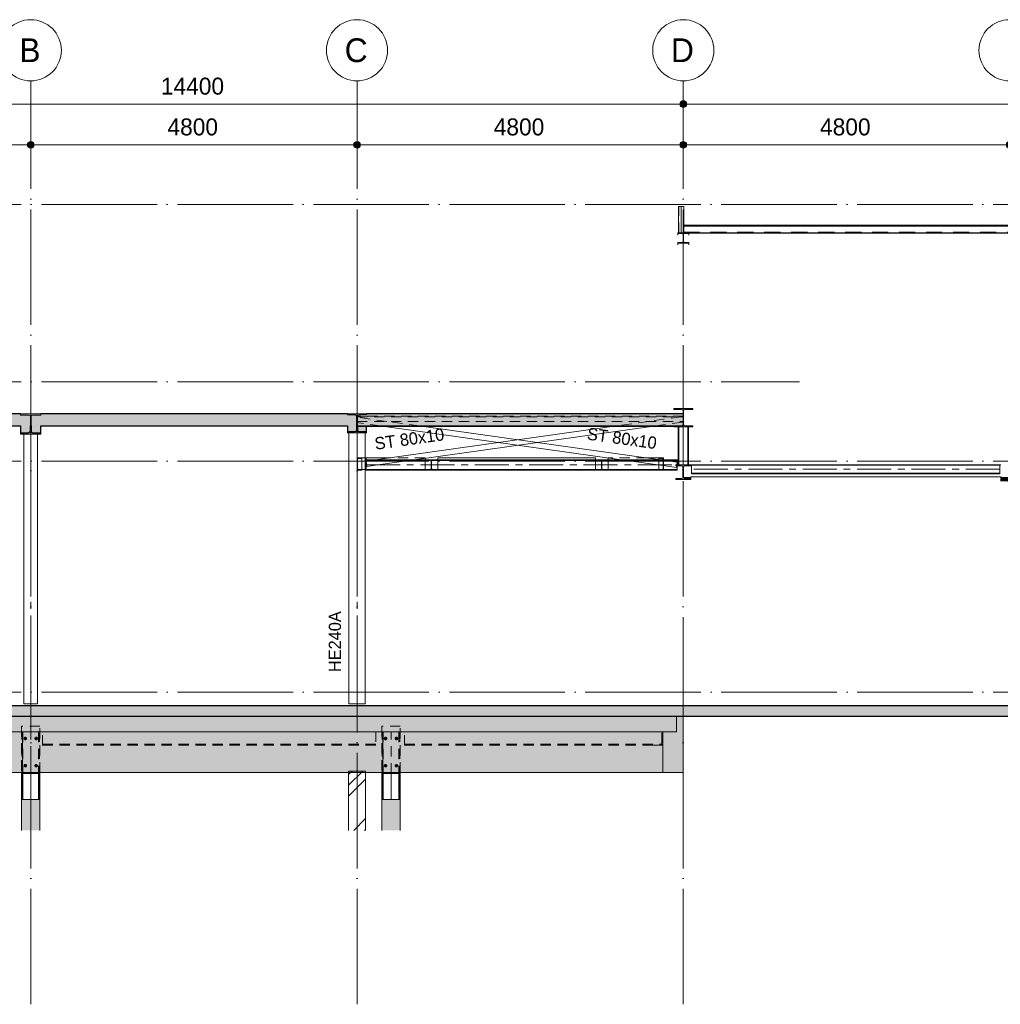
# Model space of a CAD drawing. Header units: millimetres. Extents: x -1359 to 538036, y -4592 to 9900.
# Tile 16 of 43: x 188826 to 203252, y -4592 to 9900. Entities that reach past the tile are written whole.
import ezdxf

# ---------------------------------------------------------------- set-up
doc = ezdxf.new("R2010")
doc.units = ezdxf.units.MM
for name, pattern in [('Overhead', [396.875, 238.125, -158.75]), ('WSP_hartlijn', [800, 500, -100, 100, -100]), ('WSP_hhidden', [250, 150, -100]), ('WSP_stramienlijn', [2000, 1700, -150, 0, -150])]:
    doc.linetypes.add(name, pattern=pattern)
for name, color, linetype, lineweight in [('00_algemeen - 0_18mm', 1, 'Continuous', 13), ('00_algemeen - hartlijn', 7, 'WSP_hartlijn', 13), ('00_algemeen - hhidden - 0_13mm', 7, 'WSP_hhidden', 13), ('00_algemeen - overhead', 7, 'Overhead', 13), ('00_maatvoering', 8, 'Continuous', 13), ('00_maatvoering-100', 8, 'Continuous', 13), ('07_stramien', 4, 'Continuous', 13), ('07_stramien - levels', 7, 'Continuous', 13), ('16_funderingsconstructies', 2, 'Continuous', 18), ('17_paalfunderingen - beton', 2, 'Continuous', 18), ('17_paalfunderingen - prefab', 2, 'Continuous', 18), ('23_vloeren', 2, 'Continuous', 18), ('23_vloeren - hatch', 1, 'Continuous', 18), ('23_vloeren -cut-', 3, 'Continuous', 25), ('28_hoofddraagconstructies - kolommen en liggers', 1, 'Continuous', 13), ('28_hoofddraagconstructies - kolommen en liggers - hout', 1, 'Continuous', 13), ('28_hoofddraagconstructies - kolommen en liggers - staal', 1, 'Continuous', 13), ('28_hoofddraagconstructies - kolommen en liggers - staal -cut-', 2, 'Continuous', 13), ('28_hoofddraagconstructies - tags', 7, 'Continuous', 18)]:
    doc.layers.add(name, color=color, linetype=linetype, lineweight=lineweight)
doc.layers.add('16_funderingsconstructies - voeten en balken', color=2, linetype='Continuous')
doc.styles.add('Revittext', font='txt', dxfattribs={"height": 250})
doc.styles.add('Revittext_1', font='txt', dxfattribs={"height": 180})
doc.styles.add('Revittext_2', font='txt', dxfattribs={"height": 350})
doc.dimstyles.new('WSP_25_-_transparant', dxfattribs={"dimscale": 304.8, "dimtxt": 252.223969, "dimasz": 1.312336, "dimexe": 0.656168, "dimexo": 0.0625, "dimgap": 0.213255, "dimtad": 1, "dimdec": 0, "dimzin": 0, "dimdsep": 46, "dimtxsty": 'Revittext', "dimblk1": 'DOTSMALL', "dimblk2": 'DOTSMALL', "dimsah": 1, "dimcen": 0.09, "dimdle": 0.656168, "dimazin": 0, "dimtfac": 1, "dimtdec": 4, "dimtix": 1, "dimtmove": 0, "dimatfit": 3, "dimfxl": 0.656168, "dimfxlon": 1, "dimtvp": 1, "dimtolj": 1, "dimtzin": 0, "dimarcsym": 2})

# ---------------------------------------------------------------- blocks, each defined once
blk = doc.blocks.new('28_WSP_SC_staal - HE v21-0 - HE240A - S235-1336495-as 1_')
at = {"layer": '00_algemeen - hartlijn'}
blk.add_line((14600, -170), (14600, 3820), dxfattribs=at)
blk = doc.blocks.new('28_WSP_SC_staal - HE v21-0 - HE200A - S235-1336497-as 1_')
at = {"layer": '00_algemeen - hartlijn'}
blk.add_line((9800, -170), (9800, 3800), dxfattribs=at)
blk = doc.blocks.new('28_WSP_SC_staal - HE v21-0 - HE160A - S235-1337792-as 1_')
at = {"layer": '00_algemeen - hartlijn'}
blk.add_line((19400, 3350), (19400, 3907), dxfattribs=at)
blk = doc.blocks.new('28_WSP_SF_staal - HE v21-0 - HE140A-1331805-as 1_')
at = {"layer": '00_algemeen - hartlijn'}
blk.add_line((24057.3, 3283.5), (19522.7, 3283.5), dxfattribs=at)
blk = doc.blocks.new('Floors 2 - Floors 2-1337732-as 1_')
at = {"layer": '23_vloeren - hatch', "linetype": 'WSP_hhidden', "lineweight": 13}
h = blk.add_hatch(color=256, dxfattribs=at)
h.paths.add_polyline_path([(9950, 3819), (9950, 3920), (9805, 3920), (9805, 3846), (9809, 3833), (9819, 3823), (9832, 3819)])
h.paths.add_polyline_path([(9650, 3819), (9767, 3819), (9781, 3823), (9791, 3833), (9794, 3846), (9794, 3920), (9650, 3920), (9650, 3854)])
h.paths.add_polyline_path([(14629, 3838), (14740, 3838), (14740, 3920), (14605, 3920), (14605, 3862), (14608, 3850), (14617, 3841)])
h.paths.add_polyline_path([(14460, 3838), (14571, 3838), (14583, 3841), (14592, 3850), (14595, 3862), (14595, 3920), (14460, 3920), (14460, 3854)])
at = {"layer": '23_vloeren -cut-'}
for p, q in [((9650, 3920), (9650, 3819)), ((9794, 3846), (9794, 3920)), ((9805, 3920), (9805, 3846)), ((9950, 3819), (9950, 3920)), ((14460, 3920), (14460, 3838)), ((14595, 3862), (14595, 3920)), ((14605, 3920), (14605, 3862)), ((14740, 3838), (14740, 3920)), ((9650, 3819), (9767, 3819)), ((9832, 3819), (9950, 3819)), ((14460, 3838), (14571, 3838)), ((14629, 3838), (14740, 3838))]:
    blk.add_line(p, q, dxfattribs=at)
for centre, radius, start, end in [((9767, 3846), 27, 270, 0), ((9832, 3846), 27, 180, 270), ((14571, 3862), 24, 270, 0), ((14629, 3862), 24, 180, 270)]:
    blk.add_arc(centre, radius, start, end, dxfattribs=at)
blk = doc.blocks.new('17_WSP_FD_prefab - fundatiepaal v18-0 - 250x250-1088808-as 1_')
at = {"layer": '16_funderingsconstructies', "lineweight": 13}
h = blk.add_hatch(dxfattribs=at)
h.set_pattern_fill('FP_1', color=50, style=0, pattern_type=2)
h.set_pattern_definition([(45, (9142.7, 0), (-449.01, 449.01), []), (45, (9301.45, 0), (0, 898.026), []), (45, (8983.95, 0), (0, 898.026), [])])
h.paths.add_polyline_path([(14475, -2033), (14725, -2033), (14725, -1160), (14475, -1160), (14475, -1273)])
at = {"layer": '17_paalfunderingen - prefab', "color": 55}
for p, q in [((14475, -2033), (14475, -1160)), ((14725, -1160), (14475, -1160)), ((14725, -1160), (14725, -2033))]:
    blk.add_line(p, q, dxfattribs=at)
blk = doc.blocks.new('17_WSP_FD_beton - fundatiepaal v21-1 - ø273_285 _stalen buis_ met kopmoment-V47-as 1_')
at = {"layer": '16_funderingsconstructies', "linetype": 'WSP_hhidden', "lineweight": 13}
blk.add_hatch(color=256, dxfattribs=at).paths.add_polyline_path([(15093, -2033), (15236, -2033), (15236, -1180), (15235, -1180), (15235, -1195), (15230, -1195), (15230, -1580), (14970, -1580), (14969, -1195), (14965, -1195), (14964, -1180), (14963, -1180), (14964, -2033), (15065, -2033)])
for p, q in [((14963, -500), (14963, -1180)), ((15236, -500), (14963, -500)), ((15236, -1180), (15236, -500))]:
    blk.add_line(p, q, dxfattribs=at)
at = {"layer": '17_paalfunderingen - beton'}
for p, q in [((14963, -1180), (14963, -2033)), ((15236, -2033), (15236, -1180))]:
    blk.add_line(p, q, dxfattribs=at)
blk = doc.blocks.new('28_WSP_SC_staal - RHS v18-0 - SHSC 80x80x4 - S275-1199852-as 1_')
at = {"layer": '00_algemeen - hartlijn'}
blk.add_line((19370, 6764), (19370, 7150), dxfattribs=at)
at = {"layer": '00_algemeen - hhidden - 0_13mm'}
for p, q in [((19334, 6764), (19334, 7150)), ((19406, 6872), (19406, 7150))]:
    blk.add_line(p, q, dxfattribs=at)
at = {"layer": '28_hoofddraagconstructies - kolommen en liggers', "linetype": 'WSP_hhidden'}
for p, q in [((19406, 6752), (19406, 6872)), ((19334, 6752), (19334, 6764)), ((19370, 6752), (19370, 6764))]:
    blk.add_line(p, q, dxfattribs=at)
blk = doc.blocks.new('28_WSP_SF_staal - HFL v21-0 - Lequ 200x200x16 - S235-1383402-as 1_')
at = {"layer": '28_hoofddraagconstructies - kolommen en liggers', "linetype": 'WSP_hhidden'}
for p, q in [((9975, -780), (9975, -580)), ((14875, -580), (14875, -780)), ((9975, -764), (14875, -764)), ((9975, -780), (14875, -780))]:
    blk.add_line(p, q, dxfattribs=at)
blk = doc.blocks.new('28_WSP_SF_staal - HFL v21-0 - Lequ 200x200x16 - S235-1383367-as 1_')
at = {"layer": '28_hoofddraagconstructies - kolommen en liggers', "linetype": 'WSP_hhidden'}
blk.add_line((15300, -764), (19100, -764), dxfattribs=at)
blk = doc.blocks.new('28_WSP_SF_staal - HE v21-0 - HE160A-1335152-as 1_')
at = {"layer": '00_algemeen - hartlijn'}
blk.add_line((14733, 3346), (19290, 3346), dxfattribs=at)
at = {"layer": '28_hoofddraagconstructies - kolommen en liggers', "linetype": 'WSP_hhidden'}
blk.add_line((19290, 3346), (19311, 3346), dxfattribs=at)
blk = doc.blocks.new('28_WSP_SF_staal - HE v21-0 - HE160A-1337757-as 1_')
at = {"layer": '28_hoofddraagconstructies - kolommen en liggers', "linetype": 'WSP_hhidden'}
blk.add_line((14600, 3987), (19400, 3987), dxfattribs=at)
blk = doc.blocks.new('28_WSP_SF_staal - STRIP v18-0 - RECT 80x10-1334852-as 1_')
at = {"layer": '28_hoofddraagconstructies - kolommen en liggers', "linetype": 'WSP_hhidden'}
for p, q in [((18414, 3920), (18351, 3911)), ((18891, 3987), (18415, 3920)), ((19368, 4054), (18892, 3987)), ((18926, 3911), (18989, 3920)), ((18990, 3920), (19404, 3978)), ((19394, 4058), (19368, 4054)), ((19394, 4058), (19396, 4047)), ((19396, 4046), (19404, 3990)), ((14807, 3413), (14754, 3405)), ((14871, 3422), (14807, 3413)), ((15328, 3405), (15381, 3413)), ((15382, 3413), (15446, 3422))]:
    blk.add_line(p, q, dxfattribs=at)
at = {"layer": '28_hoofddraagconstructies - kolommen en liggers - staal'}
for p, q in [((19404, 3989), (19406, 3978)), ((19404, 3978), (19406, 3978)), ((18350, 3911), (14871, 3422)), ((15446, 3422), (18925, 3911)), ((14753, 3405), (14733, 3403)), ((14744, 3323), (14733, 3403)), ((14744, 3323), (14905, 3346)), ((14905, 3346), (15328, 3405))]:
    blk.add_line(p, q, dxfattribs=at)
blk = doc.blocks.new('28_WSP_SF_staal - STRIP v18-0 - RECT 80x10-1335153-as 1_')
at = {"layer": '28_hoofddraagconstructies - kolommen en liggers', "linetype": 'WSP_hhidden'}
for p, q in [((14594, 3969), (14595, 3971)), ((14943, 3920), (14594, 3969)), ((14595, 3972), (14605, 4046)), ((14605, 4046), (14606, 4048)), ((15041, 3987), (14606, 4048)), ((15007, 3911), (14943, 3920)), ((15517, 3920), (15041, 3987)), ((15581, 3911), (15518, 3920)), ((18550, 3413), (18487, 3422)), ((18604, 3405), (18551, 3413)), ((19125, 3413), (19062, 3422)), ((19179, 3405), (19126, 3413)), ((19306, 3350), (19304, 3334))]:
    blk.add_line(p, q, dxfattribs=at)
at = {"layer": '28_hoofddraagconstructies - kolommen en liggers - staal'}
for p, q in [((18486, 3422), (15007, 3911)), ((19061, 3422), (15582, 3911)), ((19027, 3346), (18604, 3405)), ((19300, 3308), (19028, 3346)), ((19311, 3387), (19179, 3405)), ((19304, 3334), (19300, 3308)), ((19311, 3387), (19306, 3350))]:
    blk.add_line(p, q, dxfattribs=at)
blk = doc.blocks.new('Floors 6 - Floors 6-1343422-as 1_')
at = {"layer": '23_vloeren - hatch', "linetype": 'WSP_hhidden', "lineweight": 13}
for points in [[(19510, 3146), (19510, 3170), (19405, 3170), (19405, 3164), (19410, 3151), (19423, 3146)], [(24171, 3107), (24183, 3111), (24192, 3120), (24195, 3131), (24195, 3170), (24070, 3170), (24070, 3107)]]:
    blk.add_hatch(color=256, dxfattribs=at).paths.add_polyline_path(points)
at = {"layer": '23_vloeren'}
for p, q in [((19510, 3146), (19510, 3170)), ((24070, 3170), (24070, 3107))]:
    blk.add_line(p, q, dxfattribs=at)
at = {"layer": '23_vloeren', "linetype": 'WSP_hhidden', "lineweight": 13}
for centre, radius, start, end in [((19423, 3164), 18, 180.6119, 269.3881), ((24171, 3131), 24, 270.91, 299.09), ((24171, 3131), 24, 300.91, 329.09), ((24171, 3131), 24, 330.91, 359.09)]:
    blk.add_arc(centre, radius, start, end, dxfattribs=at)
blk = doc.blocks.new('WSP_fr - lepelconstructie - WSP_fr - lepelconstructie-V50-as 1_')
at = {"layer": '00_algemeen - hartlijn'}
blk.add_line((9800, -1580), (9800, -1195), dxfattribs=at)
at = {"layer": '00_algemeen - hhidden - 0_13mm'}
for p, q in [((9684, -1580), (9684, -1485)), ((9916, -1580), (9916, -1485))]:
    blk.add_line(p, q, dxfattribs=at)
at = {"layer": '28_hoofddraagconstructies - kolommen en liggers', "linetype": 'WSP_hhidden'}
for p, q in [((9670, -1195), (9670, -580)), ((9681, -1580), (9681, -580)), ((9684, -1485), (9684, -580)), ((9686, -580), (9686, -1580)), ((9800, -1195), (9800, -580)), ((9914, -580), (9914, -1580)), ((9916, -1485), (9916, -580)), ((9919, -580), (9919, -1580)), ((9930, -580), (9930, -1195))]:
    blk.add_line(p, q, dxfattribs=at)
at = {"layer": '28_hoofddraagconstructies - kolommen en liggers'}
for p, q in [((9665, -1195), (9665, -1180)), ((9935, -1195), (9665, -1195)), ((9670, -1485), (9670, -1195)), ((9670, -1195), (9685, -1195)), ((9685, -1195), (9685, -1485)), ((9915, -1485), (9915, -1195)), ((9915, -1195), (9930, -1195)), ((9930, -1195), (9930, -1485)), ((9935, -1180), (9935, -1195)), ((9685, -1485), (9670, -1485)), ((9930, -1485), (9915, -1485))]:
    blk.add_line(p, q, dxfattribs=at)
at = {"layer": '28_hoofddraagconstructies - kolommen en liggers', "linetype": 'WSP_hhidden'}
for centre, start, end in [((9720, -680), 0, 180), ((9720, -680), 180, 0), ((9880, -680), 0, 180), ((9880, -680), 180, 0), ((9720, -1080), 0, 180), ((9720, -1080), 180, 0), ((9880, -1080), 0, 180), ((9880, -1080), 180, 0)]:
    blk.add_arc(centre, 8.5, start, end, dxfattribs=at)
at = {"layer": '28_hoofddraagconstructies - kolommen en liggers - staal'}
for p, q in [((9670, -1580), (9670, -1485)), ((9930, -1580), (9670, -1580)), ((9930, -1485), (9930, -1580))]:
    blk.add_line(p, q, dxfattribs=at)
blk = doc.blocks.new('28_WSP_SF_booranker - booranker-1357374-as 1_')
at = {"layer": '28_hoofddraagconstructies - kolommen en liggers', "linetype": 'WSP_hhidden'}
for radius, start, end in [(18.5, 90, 270), (15, 150, 180), (15, 180, 210), (15, 90, 150), (15, 210, 270), (10.5, 90, 270), (10, 90, 270), (8, 90, 270), (2.5, 90, 270), (18.5, 270, 90), (15, 30, 90), (10.5, 270, 90), (10, 270, 90), (8, 270, 90), (2.5, 270, 90), (15, 270, 330), (15, 0, 30), (15, 330, 360)]:
    blk.add_arc((9880, -680), radius, start, end, dxfattribs=at)
for points in [[(9863, -680), (9863, -679), (9865, -676), (9866, -674), (9867, -673)], [(9867, -688), (9866, -686), (9865, -684), (9863, -681), (9863, -680)], [(9867, -673), (9868, -671), (9869, -669), (9871, -666), (9871, -665)], [(9871, -695), (9871, -694), (9869, -691), (9868, -689), (9867, -688)], [(9871, -665), (9873, -665), (9876, -665), (9879, -665), (9880, -665)], [(9880, -695), (9879, -695), (9876, -695), (9873, -695), (9871, -695)], [(9880, -665), (9881, -665), (9884, -665), (9887, -665), (9889, -665)], [(9889, -695), (9887, -695), (9884, -695), (9881, -695), (9880, -695)], [(9889, -665), (9889, -666), (9891, -669), (9892, -671), (9893, -673)], [(9893, -688), (9892, -689), (9891, -691), (9889, -694), (9889, -695)], [(9893, -673), (9894, -674), (9895, -676), (9897, -679), (9897, -680)], [(9897, -680), (9897, -681), (9895, -684), (9894, -686), (9893, -688)]]:
    blk.add_open_spline(points, degree=3, dxfattribs=at)
blk = doc.blocks.new('Grid - Stramienbol 9_0mm-3500-as 1_')
at = {"layer": '07_stramien'}
blk.add_circle((5000, 9450), 450, dxfattribs=at)
blk = doc.blocks.new('DIMBLOCK35-as 1_')
at = {"layer": '00_maatvoering-100'}
h = blk.add_hatch(color=256, dxfattribs=at)
edge = h.paths.add_edge_path()
edge.add_arc((184189, 8658), 50, 0, 360)
h = blk.add_hatch(color=256, dxfattribs=at)
edge = h.paths.add_edge_path()
edge.add_arc((198589, 8658), 50, 0, 360)
for p, q in [((184189, 8858), (184189, 8458)), ((184189, 8658), (184189, 8858)), ((198589, 8858), (198589, 8458)), ((198589, 8658), (198589, 8858)), ((183989, 8658), (198589, 8658))]:
    blk.add_line(p, q, dxfattribs=at)
for centre in [(184189, 8658), (198589, 8658)]:
    blk.add_circle(centre, 50, dxfattribs=at)
at = {"layer": '00_maatvoering-100', "color": 0, "insert": (190903, 9047), "char_height": 250, "width": 1164.11, "attachment_point": 1, "line_spacing_factor": 0.931288, "style": 'Revittext'}
blk.add_mtext('14400', dxfattribs=at)
blk = doc.blocks.new('_DotSmall')
at = {"color": 0, "linetype": 'ByBlock', "const_width": 0.5}
blk.add_lwpolyline([(-0.0625, 0, 1), (0.0625, 0, 1)], format="xyb", close=True, dxfattribs=at)
blk = doc.blocks.new('DIMBLOCK36-as 1_')
at = {"layer": '00_maatvoering-100'}
h = blk.add_hatch(color=256, dxfattribs=at)
edge = h.paths.add_edge_path()
edge.add_arc((198589, 8658), 50, 0, 360)
h = blk.add_hatch(color=256, dxfattribs=at)
edge = h.paths.add_edge_path()
edge.add_arc((217789, 8658), 50, 0, 360)
for p, q in [((198589, 8858), (198589, 8458)), ((198589, 8658), (198589, 8858)), ((217789, 8858), (217789, 8458)), ((217789, 8658), (217789, 8858)), ((198589, 8658), (217989, 8658))]:
    blk.add_line(p, q, dxfattribs=at)
for centre in [(198589, 8658), (217789, 8658)]:
    blk.add_circle(centre, 50, dxfattribs=at)
at = {"layer": '00_maatvoering-100', "color": 0, "insert": (207703, 9047), "char_height": 250, "width": 1164.11, "attachment_point": 1, "line_spacing_factor": 0.931288, "style": 'Revittext'}
blk.add_mtext('19200', dxfattribs=at)
blk = doc.blocks.new('DIMBLOCK37-as 1_')
at = {"layer": '00_maatvoering-100'}
h = blk.add_hatch(color=256, dxfattribs=at)
edge = h.paths.add_edge_path()
edge.add_arc((184189, 8058), 50, 0, 360)
h = blk.add_hatch(color=256, dxfattribs=at)
edge = h.paths.add_edge_path()
edge.add_arc((188989, 8058), 50, 0, 360)
for p, q in [((184189, 8258), (184189, 7858)), ((184189, 8058), (184189, 8258)), ((188989, 8258), (188989, 7858)), ((188989, 8058), (188989, 8258)), ((183989, 8058), (188989, 8058))]:
    blk.add_line(p, q, dxfattribs=at)
for centre in [(184189, 8058), (188989, 8058)]:
    blk.add_circle(centre, 50, dxfattribs=at)
at = {"layer": '00_maatvoering-100', "color": 0, "insert": (186200, 8447), "char_height": 250, "width": 931.29, "attachment_point": 1, "line_spacing_factor": 0.931288, "style": 'Revittext'}
blk.add_mtext('4800', dxfattribs=at)
blk = doc.blocks.new('DIMBLOCK38-as 1_')
at = {"layer": '00_maatvoering-100'}
h = blk.add_hatch(color=256, dxfattribs=at)
edge = h.paths.add_edge_path()
edge.add_arc((188989, 8058), 50, 0, 360)
h = blk.add_hatch(color=256, dxfattribs=at)
edge = h.paths.add_edge_path()
edge.add_arc((193789, 8058), 50, 0, 360)
for p, q in [((188989, 8258), (188989, 7858)), ((188989, 8058), (188989, 8258)), ((193789, 8258), (193789, 7858)), ((193789, 8058), (193789, 8258)), ((188989, 8058), (193789, 8058))]:
    blk.add_line(p, q, dxfattribs=at)
for centre in [(188989, 8058), (193789, 8058)]:
    blk.add_circle(centre, 50, dxfattribs=at)
at = {"layer": '00_maatvoering-100', "color": 0, "insert": (191000, 8447), "char_height": 250, "width": 931.29, "attachment_point": 1, "line_spacing_factor": 0.931288, "style": 'Revittext'}
blk.add_mtext('4800', dxfattribs=at)
blk = doc.blocks.new('DIMBLOCK39-as 1_')
at = {"layer": '00_maatvoering-100'}
h = blk.add_hatch(color=256, dxfattribs=at)
edge = h.paths.add_edge_path()
edge.add_arc((193789, 8058), 50, 0, 360)
h = blk.add_hatch(color=256, dxfattribs=at)
edge = h.paths.add_edge_path()
edge.add_arc((198589, 8058), 50, 0, 360)
for p, q in [((193789, 8258), (193789, 7858)), ((193789, 8058), (193789, 8258)), ((198589, 8258), (198589, 7858)), ((198589, 8058), (198589, 8258)), ((193789, 8058), (198589, 8058))]:
    blk.add_line(p, q, dxfattribs=at)
for centre in [(193789, 8058), (198589, 8058)]:
    blk.add_circle(centre, 50, dxfattribs=at)
at = {"layer": '00_maatvoering-100', "color": 0, "insert": (195800, 8447), "char_height": 250, "width": 931.29, "attachment_point": 1, "line_spacing_factor": 0.931288, "style": 'Revittext'}
blk.add_mtext('4800', dxfattribs=at)
blk = doc.blocks.new('DIMBLOCK40-as 1_')
at = {"layer": '00_maatvoering-100'}
h = blk.add_hatch(color=256, dxfattribs=at)
edge = h.paths.add_edge_path()
edge.add_arc((198589, 8058), 50, 0, 360)
h = blk.add_hatch(color=256, dxfattribs=at)
edge = h.paths.add_edge_path()
edge.add_arc((203389, 8058), 50, 0, 360)
for p, q in [((198589, 8258), (198589, 7858)), ((198589, 8058), (198589, 8258)), ((203389, 8258), (203389, 7858)), ((203389, 8058), (203389, 8258)), ((198589, 8058), (203389, 8058))]:
    blk.add_line(p, q, dxfattribs=at)
for centre in [(198589, 8058), (203389, 8058)]:
    blk.add_circle(centre, 50, dxfattribs=at)
at = {"layer": '00_maatvoering-100', "color": 0, "insert": (200600, 8447), "char_height": 250, "width": 931.29, "attachment_point": 1, "line_spacing_factor": 0.931288, "style": 'Revittext'}
blk.add_mtext('4800', dxfattribs=at)

msp = doc.modelspace()

# ---------------------------------------------------------------- hatches: boundary and pattern name
at = {"layer": '16_funderingsconstructies - voeten en balken'}
msp.add_hatch(color=90, dxfattribs=at).paths.add_polyline_path([(198588.5, -1180), (198588.5, -350), (184188.5, -350), (184188.5, -1180), (195796, -1180)])
at = {"layer": '23_vloeren - hatch'}
h = msp.add_hatch(color=256, dxfattribs=at)
h.paths.add_polyline_path([(198560.5, 3920), (198572.5, 3923.2), (198581.3, 3932), (198584.5, 3944), (198584.5, 4100), (193928.5, 4100), (193928.5, 4082), (193817.8, 4082), (193805.8, 4078.8), (193797, 4070), (193793.8, 4058), (193793.8, 3920), (198538.6, 3920)])
h.paths.add_polyline_path([(185471, 3920), (188983, 3920), (188983, 4054), (188979.4, 4067.5), (188969.5, 4077.4), (188956, 4081), (188838.5, 4081), (188838.5, 4100), (184193.5, 4100), (184193.5, 3941), (184196.3, 3930.5), (184204, 3922.8), (184214.5, 3920), (184308.5, 3920)])
h.paths.add_polyline_path([(188994, 3920), (193783.3, 3920), (193783.3, 4058), (193780, 4070), (193771.3, 4078.8), (193759.3, 4082), (193648.5, 4082), (193648.5, 4100), (189138.5, 4100), (189138.5, 4081), (189021, 4081), (189007.5, 4077.4), (188997.6, 4067.5), (188994, 4054), (188994, 4044.1)])
msp.add_hatch(color=10, dxfattribs=at).paths.add_polyline_path([(217788.5, -350), (217888.5, -350), (217888.5, -200), (184088.5, -200), (184088.5, -350), (216446.1, -350)])
at = {"layer": '28_hoofddraagconstructies - kolommen en liggers - staal'}
for points in [[(198668.5, 6611.6), (198668.5, 6620.6), (198603.2, 6621), (198597.2, 6623.9), (198593, 6629.1), (198591.5, 6635.6), (198591.9, 6743), (198594.8, 6749), (198600, 6753.1), (198606.5, 6754.6), (198668.5, 6754.6), (198668.5, 6763.6), (198508.5, 6763.6), (198508.5, 6754.6), (198573.8, 6754.2), (198579.9, 6751.4), (198584, 6746.1), (198585.5, 6739.6), (198585.1, 6632.3), (198582.2, 6626.3), (198577, 6622.1), (198570.5, 6620.6), (198508.5, 6620.6), (198508.5, 6611.6)], [(188838.5, 3800), (189138.5, 3800), (189138.5, 3819), (189020.2, 3819.2), (189007.5, 3822.6), (188997.6, 3832.5), (188994, 3846), (188994, 4054), (188997.6, 4067.5), (189007.5, 4077.4), (189021, 4081), (189138.5, 4081), (189138.5, 4100), (188838.5, 4100), (188838.5, 4081), (188956, 4081), (188969.5, 4077.4), (188979.4, 4067.5), (188983, 4054), (188983, 3846), (188979.4, 3832.5), (188969.5, 3822.6), (188956, 3819), (188838.5, 3819)], [(193648.5, 3820), (193928.5, 3820), (193928.5, 3838), (193817.8, 3838), (193805.8, 3841.2), (193797, 3850), (193793.8, 3862), (193793.8, 4058), (193797, 4070), (193805.8, 4078.8), (193817.8, 4082), (193928.5, 4082), (193928.5, 4100), (193648.5, 4100), (193648.5, 4082), (193759.3, 4082), (193771.3, 4078.8), (193780, 4070), (193783.3, 4058), (193783.3, 3862), (193780, 3850), (193771.3, 3841.2), (193759.3, 3838), (193648.5, 3838)], [(198448.5, 3907), (198728.5, 3907), (198728.5, 3920), (198616.5, 3920), (198604.5, 3923.2), (198595.7, 3932), (198592.5, 3944), (198592.5, 4140), (198595.7, 4152), (198604.5, 4160.8), (198616.5, 4164), (198728.5, 4164), (198728.5, 4177), (198448.5, 4177), (198448.5, 4164), (198560.5, 4164), (198572.5, 4160.8), (198581.3, 4152), (198584.5, 4140), (198584.5, 3944), (198581.3, 3932), (198572.5, 3923.2), (198560.5, 3920), (198448.5, 3920)], [(198478.5, 3130), (198698.5, 3130), (198698.5, 3146), (198611.3, 3146), (198598.5, 3151.3), (198593.3, 3164), (198593.3, 3316), (198598.5, 3328.7), (198611.3, 3334), (198698.5, 3334), (198698.5, 3350), (198478.5, 3350), (198478.5, 3334), (198565.8, 3334), (198578.5, 3328.7), (198583.8, 3316), (198583.8, 3164), (198578.5, 3151.3), (198565.8, 3146), (198478.5, 3146)]]:
    msp.add_hatch(color=256, dxfattribs=at).paths.add_polyline_path(points)

# ---------------------------------------------------------------- linework, layer by layer
at = {"layer": '00_algemeen - 0_18mm'}
msp.add_line((198588.5, 6861.1), (217788.5, 6861.1), dxfattribs=at)
at = {"layer": '00_algemeen - overhead'}
msp.add_line((198588.5, 6774.7), (217788.5, 6774.7), dxfattribs=at)
at = {"layer": '07_stramien', "linetype": 'WSP_stramienlijn'}
for p, q in [((188988.5, -4592.4), (188988.5, 9000)), ((193788.5, -4592.4), (193788.5, 9000)), ((198588.5, -4592.4), (198588.5, 9000))]:
    msp.add_line(p, q, dxfattribs=at)
at = {"layer": '07_stramien - levels', "linetype": 'WSP_stramienlijn'}
for p, q in [((179146.2, 7180), (222839.5, 7180)), ((179146.2, 4570), (200296.2, 4570)), ((179146.2, 3400), (222839.5, 3400)), ((179146.2, 0), (222839.5, 0))]:
    msp.add_line(p, q, dxfattribs=at)
at = {"layer": '16_funderingsconstructies - voeten en balken', "color": 55, "lineweight": 18}
for p, q in [((198588.5, -1180), (198588.5, -350)), ((184188.5, -1180), (198588.5, -1180))]:
    msp.add_line(p, q, dxfattribs=at)
at = {"layer": '23_vloeren', "linetype": 'WSP_hhidden', "lineweight": 13}
msp.add_line((198588.5, 6739.3), (198588.5, 6763.9), dxfattribs=at)
at = {"layer": '23_vloeren'}
for p, q in [((188838.5, 4081), (188838.5, 4100)), ((188956, 4081), (188838.5, 4081)), ((189138.5, 4081), (189021, 4081)), ((189138.5, 4100), (189138.5, 4081)), ((193648.5, 4082), (193648.5, 4100)), ((193759.3, 4082), (193648.5, 4082)), ((193783.3, 3920), (193783.3, 4058)), ((193793.8, 4058), (193793.8, 3920)), ((193928.5, 4082), (193817.8, 4082)), ((193928.5, 4100), (193928.5, 4082)), ((198584.5, 3944), (198584.5, 4100)), ((188983, 3920), (188983, 4054)), ((188994, 4054), (188994, 3920)), ((198448.5, 3920), (198560.5, 3920)), ((198698.5, 3350), (198711.2, 3350)), ((203245.8, 3350), (203258.5, 3350)), ((203258.5, 3170), (198698.5, 3170))]:
    msp.add_line(p, q, dxfattribs=at)
for centre, radius, start, end in [((188956, 4054), 27, 0, 90), ((189021, 4054), 27, 90, 180), ((193759.3, 4058), 24, 0, 90), ((193817.8, 4058), 24, 90, 180), ((198560.5, 3944), 24, 270, 360)]:
    msp.add_arc(centre, radius, start, end, dxfattribs=at)
at = {"layer": '23_vloeren', "linetype": 'WSP_hhidden', "lineweight": 13}
msp.add_arc((198611.3, 3316), 18, 90.61187, 179.38813, dxfattribs=at)
at = {"layer": '23_vloeren -cut-'}
for p, q in [((198588.5, 6871.9), (198588.5, 6763.9)), ((217788.5, 6871.9), (198588.5, 6871.9)), ((198588.5, 6763.9), (217788.5, 6763.9)), ((188838.5, 4100), (184193.5, 4100)), ((193648.5, 4100), (189138.5, 4100)), ((198584.5, 4100), (193928.5, 4100)), ((184308.5, 3920), (188838.5, 3920)), ((189138.5, 3920), (193648.5, 3920)), ((193928.5, 3920), (198448.5, 3920))]:
    msp.add_line(p, q, dxfattribs=at)
at = {"layer": '23_vloeren -cut-', "color": 8}
for p, q in [((217888.5, -200), (184088.5, -200)), ((184188.5, -350), (217788.5, -350))]:
    msp.add_line(p, q, dxfattribs=at)
at = {"layer": '28_hoofddraagconstructies - kolommen en liggers', "linetype": 'WSP_hhidden'}
for p, q in [((198598.5, 6751.9), (198598.5, 6871.8)), ((198518.5, 6763.6), (198518.5, 6751.9)), ((198526.5, 6751.9), (198518.5, 6751.9)), ((198590.5, 6751.9), (198526.5, 6751.9)), ((198585.4, 6741.1), (198585.5, 6739.6)), ((198598.5, 6751.9), (198590.5, 6751.9)), ((198591.5, 6739.6), (198591.9, 6743)), ((193788.5, 4054), (193788.5, 4063)), ((198588.5, 4063), (193788.5, 4063)), ((198588.5, 4063), (198588.5, 4054)), ((193788.5, 4039), (193788.5, 4054)), ((193788.5, 4054), (198588.5, 4054)), ((193788.5, 4009), (193788.5, 4039)), ((193788.5, 3935), (193788.5, 4008.2)), ((193788.5, 3920), (193788.5, 3935)), ((193788.5, 3911), (193788.5, 3920)), ((193788.5, 3920), (193928.5, 3920)), ((198560.7, 3920), (198588.5, 3920)), ((198588.5, 4054), (198588.5, 4039)), ((198588.5, 4039), (198588.5, 4018.5)), ((198588.5, 4017.8), (198588.5, 3935)), ((198588.5, 3935), (198588.5, 3920)), ((198588.5, 3920), (198588.5, 3911)), ((193788.5, 3911), (193928.5, 3911)), ((198448.6, 3911), (198588.5, 3911)), ((193858.5, 3450), (193788.5, 3450)), ((193796.5, 3293.3), (193796.5, 3426.7)), ((193806.6, 3437.7), (193853.8, 3441.4)), ((193858.5, 3446.8), (193858.5, 3450)), ((193858.5, 3280), (193858.5, 3446.4)), ((193908.5, 3450), (193858.6, 3450)), ((193921.2, 3402), (193921.2, 3402.5)), ((194790.8, 3450), (194259.2, 3450)), ((194790.8, 3450), (194790.8, 3444)), ((194790.8, 3422), (194790.8, 3280)), ((194803.5, 3422), (194803.5, 3413)), ((194880.5, 3398), (194880.5, 3294)), ((194886.5, 3294), (194886.5, 3398)), ((194963.5, 3413), (194963.5, 3422)), ((194976.2, 3280), (194976.2, 3422)), ((197295.8, 3422), (197295.8, 3280)), ((197308.5, 3422), (197308.5, 3413)), ((197385.5, 3398), (197385.5, 3294)), ((197391.5, 3294), (197391.5, 3398)), ((197468.5, 3413), (197468.5, 3422)), ((197481.2, 3449.3), (197481.2, 3450)), ((198050.2, 3450), (197481.2, 3450)), ((197481.2, 3280), (197481.2, 3422)), ((198228.5, 3424.9), (198228.5, 3280)), ((198290.5, 3422), (198290.5, 3293.3)), ((198298.5, 3270), (198298.5, 3422)), ((198499.8, 3386.8), (198499.8, 3386.3)), ((198499.8, 3350), (198499.8, 3334)), ((193788.5, 3270), (193858.5, 3270)), ((193853.8, 3278.6), (193806.6, 3282.3)), ((193908.5, 3280), (193858.5, 3280)), ((193858.5, 3270), (193858.5, 3273.2)), ((194790.8, 3280), (193921.2, 3280)), ((194803.5, 3279), (194803.5, 3270)), ((194963.5, 3270), (194963.5, 3279)), ((197295.8, 3280), (194976.2, 3280)), ((197308.5, 3279), (197308.5, 3270)), ((197468.5, 3270), (197468.5, 3279)), ((198228.5, 3280), (197481.2, 3280)), ((198228.5, 3273.2), (198228.5, 3270)), ((198237.6, 3279), (198233.2, 3278.6)), ((198280.4, 3282.3), (198238.9, 3279)), ((194488.5, -780), (194488.5, -580)), ((198272.5, -746), (198272.5, -589)), ((198288.5, -780), (198288.5, -580)), ((198288.5, -580), (198288.5, -780)), ((194488.5, -780), (198288.5, -780)), ((198088.5, -780), (198088.5, -773)), ((198088.5, -780), (198288.5, -780)), ((198288.5, -780), (198088.5, -780))]:
    msp.add_line(p, q, dxfattribs=at)
at = {"layer": '28_hoofddraagconstructies - kolommen en liggers', "color": 135}
for p, q in [((198488.5, -580), (198488.5, -350)), ((198488.5, -580), (184088.5, -580)), ((198288.5, -1180), (198288.5, -580))]:
    msp.add_line(p, q, dxfattribs=at)
at = {"layer": '28_hoofddraagconstructies - kolommen en liggers', "linetype": 'WSP_hhidden', "flags": 128}
for points in [[(198272.5, -589), (198275.1, -582.6), (198281.4, -580)], [(198088.5, -773), (198091.1, -766.6), (198097.4, -764)], [(198254.7, -764), (198263.5, -761.6), (198270.1, -755), (198272.5, -746)]]:
    msp.add_lwpolyline(points, dxfattribs=at)
at = {"layer": '28_hoofddraagconstructies - kolommen en liggers', "linetype": 'WSP_hhidden'}
for centre, radius, start, end in [((193807.5, 3426.7), 11, 94.75876, 180), ((193853, 3446.8), 5.5, 278.4994, 0), ((194865.5, 3398), 15, 0, 88.54408), ((194901.5, 3398), 15, 91.45592, 180), ((197370.5, 3398), 15, 0, 88.54408), ((197406.5, 3398), 15, 91.45592, 180), ((193807.5, 3293.3), 11, 180, 265.24124), ((193853, 3273.2), 5.5, 0, 81.5006), ((194865.5, 3294), 15, 271.45592, 0), ((194901.5, 3294), 15, 180, 268.54408), ((197370.5, 3294), 15, 271.45592, 0), ((197406.5, 3294), 15, 180, 268.54408), ((198234, 3273.2), 5.5, 98.4994, 180), ((198279.5, 3293.3), 11, 274.75876, 0)]:
    msp.add_arc(centre, radius, start, end, dxfattribs=at)
at = {"layer": '28_hoofddraagconstructies - kolommen en liggers - hout'}
for p, q in [((193921.2, 3450), (193908.5, 3450)), ((193921.2, 3422), (193921.2, 3450)), ((194258.4, 3450), (193921.2, 3450)), ((194790.8, 3444), (194790.8, 3422)), ((194976.2, 3422), (194976.2, 3450)), ((197295.8, 3450), (194976.2, 3450)), ((197295.8, 3450), (197295.8, 3422)), ((197481.2, 3422), (197481.2, 3449.2)), ((198228.5, 3450), (198050.9, 3450)), ((198228.5, 3446.4), (198228.5, 3425)), ((193921.2, 3280), (193908.5, 3280))]:
    msp.add_line(p, q, dxfattribs=at)
at = {"layer": '28_hoofddraagconstructies - kolommen en liggers - staal'}
for p, q in [((198518.5, 7150), (198518.5, 6763.6)), ((198518.5, 7150), (198526.5, 7150)), ((198526.5, 7150), (198590.5, 7150)), ((198590.5, 7150), (198598.5, 7150)), ((198598.5, 6871.9), (198598.5, 7150)), ((198508.5, 6754.6), (198508.5, 6729.9)), ((198668.5, 6754.6), (198668.5, 6729.9)), ((198508.5, 6611.6), (198508.5, 6586.9)), ((198668.5, 6611.6), (198668.5, 6586.9)), ((188838.5, 4100), (188838.5, 4081)), ((188838.5, 4081), (188956, 4081)), ((189021, 4081), (189138.5, 4081)), ((189138.5, 4081), (189138.5, 4100)), ((193648.5, 4100), (193648.5, 4082)), ((193648.5, 4082), (193759.3, 4082)), ((193783.3, 4058), (193783.3, 3920)), ((193793.8, 3920), (193793.8, 4058)), ((193817.8, 4082), (193928.5, 4082)), ((193928.5, 4082), (193928.5, 4100)), ((198584.5, 4100), (198584.5, 3944)), ((188983, 4054), (188983, 3920)), ((188994, 3920), (188994, 4054)), ((198560.5, 3920), (198448.5, 3920)), ((188888.5, -170), (188888.5, 3800)), ((189088.5, 3800), (189088.5, -170)), ((193668.5, -170), (193668.5, 3820)), ((193908.5, 3820), (193908.5, -170)), ((193928.5, 3911), (198448.5, 3911)), ((198512.5, 3907), (198512.5, 3350)), ((198521.5, 3907), (198521.5, 3350)), ((198655.5, 3907), (198655.5, 3350)), ((198664.5, 3907), (198664.5, 3350)), ((193921.2, 3413), (193921.2, 3422)), ((198499.8, 3422), (193921.2, 3422)), ((193921.2, 3402.6), (193921.2, 3413)), ((193921.2, 3413), (198499.8, 3413)), ((193921.2, 3398), (193921.2, 3401.3)), ((193921.2, 3294), (193921.2, 3398)), ((198298.5, 3450), (198228.5, 3450)), ((198228.5, 3450), (198228.5, 3446.8)), ((198233.2, 3441.4), (198280.4, 3437.7)), ((198290.5, 3426.7), (198290.5, 3422)), ((198298.5, 3422), (198298.5, 3450)), ((198499.8, 3422), (198499.8, 3413)), ((198499.8, 3413), (198499.8, 3398)), ((198499.8, 3398), (198499.8, 3386.9)), ((198499.8, 3385.6), (198499.8, 3350)), ((198499.8, 3334), (198499.8, 3294)), ((198711.2, 3341.5), (198711.2, 3350)), ((203245.8, 3350), (198711.2, 3350)), ((198711.2, 3329.5), (198711.2, 3341.5)), ((203245.8, 3341.5), (198711.2, 3341.5)), ((203245.8, 3350), (203245.8, 3341.5)), ((203245.8, 3341.5), (203245.8, 3329.5)), ((193921.2, 3279), (193921.2, 3294)), ((193921.2, 3270), (193921.2, 3279)), ((193921.2, 3279), (198499.8, 3279)), ((193921.2, 3270), (198499.8, 3270)), ((198499.8, 3294), (198499.8, 3279)), ((198499.8, 3279), (198499.8, 3270)), ((198711.2, 3237.5), (198711.2, 3329.5)), ((198711.2, 3225.5), (198711.2, 3237.5)), ((198711.2, 3217), (198711.2, 3225.5)), ((203245.8, 3225.5), (198711.2, 3225.5)), ((203245.8, 3217), (198711.2, 3217)), ((203245.8, 3329.5), (203245.8, 3237.5)), ((203245.8, 3237.5), (203245.8, 3225.5)), ((203245.8, 3225.5), (203245.8, 3217)), ((189088.5, -170), (188888.5, -170)), ((193908.5, -170), (193668.5, -170))]:
    msp.add_line(p, q, dxfattribs=at)
for centre, radius, start, end in [((188956, 4054), 27, 0, 90), ((189021, 4054), 27, 90, 180), ((193759.3, 4058), 24, 0, 90), ((193817.8, 4058), 24, 90, 180), ((198560.5, 3944), 24, 270, 0), ((198234, 3446.8), 5.5, 180, 261.5006), ((198279.5, 3426.7), 11, 0, 85.24124)]:
    msp.add_arc(centre, radius, start, end, dxfattribs=at)
at = {"layer": '28_hoofddraagconstructies - kolommen en liggers - staal -cut-'}
for p, q in [((198668.5, 6763.6), (198508.5, 6763.6)), ((198508.5, 6763.6), (198508.5, 6754.6)), ((198508.5, 6754.6), (198570.5, 6754.6)), ((198585.5, 6739.6), (198585.5, 6635.6)), ((198591.5, 6635.6), (198591.5, 6739.6)), ((198606.5, 6754.6), (198668.5, 6754.6)), ((198668.5, 6754.6), (198668.5, 6763.6)), ((198570.5, 6620.6), (198508.5, 6620.6)), ((198508.5, 6620.6), (198508.5, 6611.6)), ((198508.5, 6611.6), (198668.5, 6611.6)), ((198668.5, 6620.6), (198606.5, 6620.6)), ((198668.5, 6611.6), (198668.5, 6620.6)), ((189138.5, 4100), (188838.5, 4100)), ((193928.5, 4100), (193648.5, 4100)), ((198448.5, 4177), (198448.5, 4164)), ((198728.5, 4177), (198448.5, 4177)), ((198448.5, 4164), (198560.5, 4164)), ((198584.5, 4140), (198584.5, 4100)), ((198592.5, 3944), (198592.5, 4140)), ((198616.5, 4164), (198728.5, 4164)), ((198728.5, 4164), (198728.5, 4177)), ((188983, 3920), (188983, 3846)), ((188994, 3846), (188994, 3920)), ((193783.3, 3920), (193783.3, 3862)), ((193793.8, 3862), (193793.8, 3920)), ((198448.5, 3920), (198448.5, 3907)), ((198728.5, 3920), (198616.5, 3920)), ((198728.5, 3907), (198728.5, 3920)), ((188956, 3819), (188838.5, 3819)), ((188838.5, 3819), (188838.5, 3800)), ((188838.5, 3800), (189138.5, 3800)), ((189138.5, 3819), (189021, 3819)), ((189138.5, 3800), (189138.5, 3819)), ((193759.3, 3838), (193648.5, 3838)), ((193648.5, 3838), (193648.5, 3820)), ((193648.5, 3820), (193928.5, 3820)), ((193928.5, 3838), (193817.8, 3838)), ((193928.5, 3820), (193928.5, 3838)), ((198448.5, 3907), (198728.5, 3907)), ((198698.5, 3350), (198478.5, 3350)), ((198478.5, 3350), (198478.5, 3334)), ((198478.5, 3334), (198565.8, 3334)), ((198611.3, 3334), (198698.5, 3334)), ((198698.5, 3334), (198698.5, 3350)), ((198583.8, 3316), (198583.8, 3164)), ((198593.3, 3164), (198593.3, 3316)), ((198565.8, 3146), (198478.5, 3146)), ((198478.5, 3146), (198478.5, 3130)), ((198478.5, 3130), (198698.5, 3130)), ((198698.5, 3146), (198611.3, 3146)), ((198698.5, 3130), (198698.5, 3146))]:
    msp.add_line(p, q, dxfattribs=at)
at = {"layer": '28_hoofddraagconstructies - kolommen en liggers - staal -cut-', "flags": 128}
for points in [[(198570.5, 6754.6), (198573.8, 6754.2), (198577, 6753.1), (198579.9, 6751.4), (198582.2, 6749), (198584, 6746.1), (198585.1, 6743), (198585.4, 6741.1)], [(198591.9, 6743), (198593, 6746.1), (198594.8, 6749), (198597.2, 6751.4), (198600, 6753.1), (198603.2, 6754.2), (198606.5, 6754.6)], [(198585.5, 6635.6), (198585.1, 6632.3), (198584, 6629.1), (198582.2, 6626.3), (198579.9, 6623.9), (198577, 6622.1), (198573.8, 6621), (198570.5, 6620.6)], [(198606.5, 6620.6), (198603.2, 6621), (198600, 6622.1), (198597.2, 6623.9), (198594.8, 6626.3), (198593, 6629.1), (198591.9, 6632.3), (198591.5, 6635.6)]]:
    msp.add_lwpolyline(points, dxfattribs=at)
at = {"layer": '28_hoofddraagconstructies - kolommen en liggers - staal -cut-'}
for centre, radius, start, end in [((198560.5, 4140), 24, 0, 90), ((198616.5, 4140), 24, 90, 180), ((198616.5, 3944), 24, 180, 270), ((188956, 3846), 27, 270, 0), ((189021, 3846), 27, 180, 270), ((193759.3, 3862), 24, 270, 0), ((193817.8, 3862), 24, 180, 270), ((198565.8, 3316), 18, 0, 90), ((198611.3, 3316), 18, 90, 180), ((198565.8, 3164), 18, 270, 0), ((198611.3, 3164), 18, 180, 270)]:
    msp.add_arc(centre, radius, start, end, dxfattribs=at)

# ---------------------------------------------------------------- block references
at = {"layer": '00_algemeen - hartlijn'}
for name in ['28_WSP_SC_staal - HE v21-0 - HE200A - S235-1336497-as 1_', '28_WSP_SC_staal - HE v21-0 - HE240A - S235-1336495-as 1_', '28_WSP_SC_staal - HE v21-0 - HE160A - S235-1337792-as 1_', '28_WSP_SF_staal - HE v21-0 - HE140A-1331805-as 1_']:
    msp.add_blockref(name, (179188.5, 0), dxfattribs=at)
at = {"layer": '07_stramien'}
for p in [(183988.5, 0), (188788.5, 0), (193588.5, 0), (198388.5, 0)]:
    msp.add_blockref('Grid - Stramienbol 9_0mm-3500-as 1_', p, dxfattribs=at)
at = {"layer": '16_funderingsconstructies', "linetype": 'WSP_hhidden', "lineweight": 13}
for p in [(173888.5, 0), (179188.5, 0)]:
    msp.add_blockref('17_WSP_FD_beton - fundatiepaal v21-1 - ø273_285 _stalen buis_ met kopmoment-V47-as 1_', p, dxfattribs=at)
at = {"layer": '16_funderingsconstructies', "color": 135, "lineweight": 13}
msp.add_blockref('17_WSP_FD_prefab - fundatiepaal v18-0 - 250x250-1088808-as 1_', (179188.5, 0), dxfattribs=at)
at = {"layer": '23_vloeren'}
msp.add_blockref('Floors 2 - Floors 2-1337732-as 1_', (179188.5, 0), dxfattribs=at)
at = {"layer": '23_vloeren', "linetype": 'WSP_hhidden', "lineweight": 13}
msp.add_blockref('Floors 6 - Floors 6-1343422-as 1_', (179188.5, 0), dxfattribs=at)
at = {"layer": '28_hoofddraagconstructies - kolommen en liggers', "linetype": 'WSP_hhidden'}
for name, p in [('28_WSP_SC_staal - RHS v18-0 - SHSC 80x80x4 - S275-1199852-as 1_', (179188.5, 0)), ('28_WSP_SF_staal - STRIP v18-0 - RECT 80x10-1335153-as 1_', (179188.5, 0)), ('28_WSP_SF_staal - HE v21-0 - HE160A-1337757-as 1_', (179188.5, 0)), ('28_WSP_SF_staal - STRIP v18-0 - RECT 80x10-1334852-as 1_', (179188.5, 0)), ('28_WSP_SF_staal - HE v21-0 - HE160A-1335152-as 1_', (179188.5, 0)), ('WSP_fr - lepelconstructie - WSP_fr - lepelconstructie-V50-as 1_', (179188.5, 0)), ('28_WSP_SF_booranker - booranker-1357374-as 1_', (179028.5, 0)), ('28_WSP_SF_booranker - booranker-1357374-as 1_', (179188.5, 0)), ('28_WSP_SF_staal - HFL v21-0 - Lequ 200x200x16 - S235-1383402-as 1_', (179188.5, 0)), ('WSP_fr - lepelconstructie - WSP_fr - lepelconstructie-V50-as 1_', (184488.5, 0)), ('28_WSP_SF_booranker - booranker-1357374-as 1_', (184328.5, 0)), ('28_WSP_SF_booranker - booranker-1357374-as 1_', (184488.5, 0)), ('28_WSP_SF_staal - HFL v21-0 - Lequ 200x200x16 - S235-1383367-as 1_', (179188.5, 0)), ('28_WSP_SF_booranker - booranker-1357374-as 1_', (179028.5, -400)), ('28_WSP_SF_booranker - booranker-1357374-as 1_', (179188.5, -400)), ('28_WSP_SF_booranker - booranker-1357374-as 1_', (184328.5, -400)), ('28_WSP_SF_booranker - booranker-1357374-as 1_', (184488.5, -400))]:
    msp.add_blockref(name, p, dxfattribs=at)

# ---------------------------------------------------------------- texts
at = {"layer": '07_stramien', "char_height": 350, "attachment_point": 1, "style": 'Revittext_2'}
for s, insert, width in [('B', (188819.9, 9625.6), 400.844), ('C', (193606.4, 9625.6), 432.911), ('D', (198406.4, 9625.6), 432.911)]:
    msp.add_mtext(s, dxfattribs=dict(at, insert=insert, width=width))
at = {"layer": '28_hoofddraagconstructies - tags', "lineweight": 13, "char_height": 180, "width": 1274.683, "attachment_point": 1, "style": 'Revittext_1'}
for insert, rotation in [((194035.5, 3746.7), 8), ((197188.2, 3899.2), 352)]:
    msp.add_mtext('ST 80x10', dxfattribs=dict(at, insert=insert, rotation=rotation))
at = {"layer": '28_hoofddraagconstructies - tags', "lineweight": 13, "insert": (193372.9, 296.8), "char_height": 180, "width": 1122.362, "attachment_point": 1, "rotation": 90, "style": 'Revittext_1', "bg_fill": 3, "box_fill_scale": 1.25, "bg_fill_color": 256, "bg_fill_true_color": 13158600, "bg_fill_transparency": 0}
msp.add_mtext('HE240A', dxfattribs=at)

# ---------------------------------------------------------------- dimensions: what is measured, and where the dimension line sits
at = {"layer": '00_maatvoering'}
for base, p1, p2, override, picture, middle in [((198588.5, 8658.2), (184188.5, 8858.2), (198588.5, 8858.2), {"dimpost": '<>', "dimfxl": 14400}, 'DIMBLOCK35-as 1_', (191388.5, 8850.9)), ((217788.5, 8658.2), (198588.5, 8858.2), (217788.5, 8858.2), {"dimpost": '<>', "dimfxl": 19200}, 'DIMBLOCK36-as 1_', (208188.5, 8850.9)), ((188988.5, 8058.2), (184188.5, 8258.2), (188988.5, 8258.2), {"dimpost": '<>', "dimfxl": 4800}, 'DIMBLOCK37-as 1_', (186588.5, 8250.9)), ((193788.5, 8058.2), (188988.5, 8258.2), (193788.5, 8258.2), {"dimpost": '<>', "dimfxl": 4800}, 'DIMBLOCK38-as 1_', (191388.5, 8250.9)), ((198588.5, 8058.2), (193788.5, 8258.2), (198588.5, 8258.2), {"dimpost": '<>', "dimfxl": 4800}, 'DIMBLOCK39-as 1_', (196188.5, 8250.9)), ((203388.5, 8058.2), (198588.5, 8258.2), (203388.5, 8258.2), {"dimpost": '<>', "dimfxl": 4800}, 'DIMBLOCK40-as 1_', (200988.5, 8250.9))]:
    dim = msp.add_linear_dim(base=base, p1=p1, p2=p2, dimstyle='WSP_25_-_transparant', override=override, dxfattribs=at)
    dim.commit()
    dim.dimension.update_dxf_attribs({"geometry": picture, "text_midpoint": middle})

doc.saveas('drawing.dxf')
